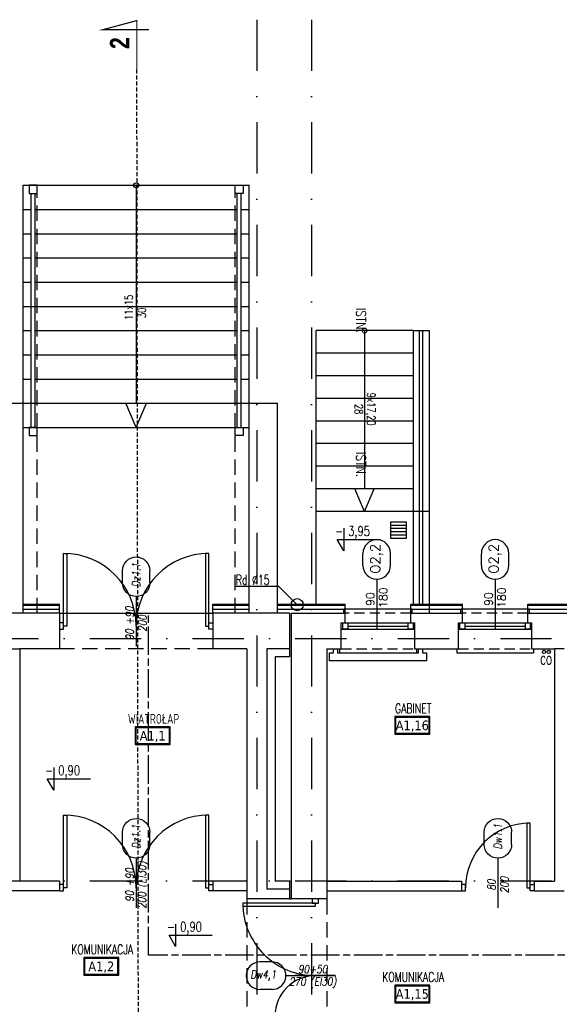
# Model space of a CAD drawing. Header units: millimetres. Extents: x 28600 to 181045, y -399112 to -163690.
# Tile 186 of 256: x 58643 to 59312, y -194794 to -193574. Entities that reach past the tile are written whole.
import ezdxf
from ezdxf.enums import TextEntityAlignment as Align

# ---------------------------------------------------------------- set-up
doc = ezdxf.new("R2010")
doc.units = ezdxf.units.MM
for name, pattern in [('CARKOVANA', [7.5, 5, -2.5]), ('CHAIN', [0.3543, 0.2362, -0.0295, 0.0591, -0.0295]), ('DASHDOT', [25.4, 12.7, -6.35, 0, -6.35]), ('HIDDEN', [9.525, 6.35, -3.175])]:
    doc.linetypes.add(name, pattern=pattern)
doc.layers.get('0').update_dxf_attribs({"color": 8})
for name, color, linetype in [('!! 0_ Istn-okna', 8, 'Continuous'), ('!! 0_ Istn-sciany', 8, 'Continuous'), ('!! 0_ Istn-widok', 8, 'Continuous'), ('!! 0_ Opis', 8, 'Continuous'), ('!! 0_Istn-armatura', 8, 'Continuous'), ('!! 0_Istn-cienka', 8, 'Continuous'), ('!! 0_Istn-drzwi', 8, 'Continuous'), ('!! 0_Opis_okna', 8, 'Continuous'), ('!! 0_Opis_pom', 8, 'Continuous'), ('!! 0_Widok', 8, 'Continuous'), ('!! 1_ tynk zewn  - nowy', 8, 'Continuous'), ('!! 1_droga ewakuacyjna', 8, 'CHAIN'), ('!! 1_Wyburzenia', 8, 'CARKOVANA'), ('!! 1_wydzieleni PPOŻ - nowe', 8, 'Continuous'), ('!! 2_ remont Ocieplenie', 8, 'ZIGZAG'), ('!! 2_drzwi opis', 8, 'Continuous'), ('!! 2_Opis_drzwi - remont', 8, 'Continuous'), ('0-osie-liniA', 8, 'DASHDOT')]:
    doc.layers.add(name, color=color, linetype=linetype)
doc.layers.add('!! 0_Istn-grzejniki', color=8, linetype='Continuous', plot=False)
doc.styles.add('50', font='ROMANS.shx', dxfattribs={"width": 0.8, "height": 10})
doc.styles.add('ARCHETYP', font='romans.shx', dxfattribs={"height": 15})
doc.styles.add('ARIAL', font='tahoma.ttf')
doc.styles.add('SIMPLEX', font='simplex.shx', dxfattribs={"width": 0.77})
doc.styles.add('STYLE7', font='ARIALNB.TTF')
doc.styles.add('TXT', font='simplex.shx')
doc.linetypes.add('ZIGZAG', pattern='A,0.00254,-5.08,[131,ltypeshp.shx,S=5.08,R=0,X=-5.08,Y=0],-10.16,[131,ltypeshp.shx,S=5.08,R=180,X=5.08,Y=0],-5.08', length=20.32254)

# ---------------------------------------------------------------- blocks, each defined once
blk = doc.blocks.new('1_ok-opis')
blk.add_line((0, 111.6), (0, 50))
for points in [[(-17, 128.6), (-17, 143.6)], [(17, 128.6), (17, 143.6)]]:
    blk.add_lwpolyline(points)
for centre, start, end in [((0, 143.6), 0, 180), ((0, 128.6), 180, 0)]:
    blk.add_arc(centre, 17, start, end)
at = {"style": 'ARCHETYP'}
for tag, height, rotation, p in [('NR', 12, 90, (0, 136.9)), ('NR', 12, 270, (0, 136.9)), ('SZEROKOŚĆ', 10, 270, (8, 78.3)), ('SZEROKOŚĆ', 10, 90, (-8, 78.3)), ('WYSOKOŚĆ', 10, 270, (-8, 78.3)), ('WYSOKOŚĆ', 10, 90, (8, 78.3))]:
    blk.add_attdef(tag, text='', height=height, rotation=rotation, dxfattribs=at).set_placement(p, align=Align.MIDDLE)
blk = doc.blocks.new('oznaczenie przekroi')
at = {"layer": '!! 0_ Opis', "color": 2, "const_width": 1.44}
blk.add_lwpolyline([(86028.2, -193636), (86028.2, -193575.1), (85986.1, -193586.4), (86043.4, -193586.4)], dxfattribs=at)
blk.add_lwpolyline([(86028.2, -193636), (86028.2, -193575.1), (85986.1, -193586.4), (86043.4, -193586.4)], dxfattribs=at)
at = {"layer": '!! 1_Wyburzenia'}
blk.add_lwpolyline([(86031.8, -195890.5), (86028.2, -193636)], dxfattribs=at)
at = {"layer": '!! 0_ Opis', "color": 9, "style": 'STYLE7', "text_generation_flag": 6, "width": 0.95}
blk.add_text('2', height=24, rotation=270, dxfattribs=at).set_placement((86018.8, -193610.3))

msp = doc.modelspace()

# ---------------------------------------------------------------- linework, layer by layer
at = {"layer": '!! 0_ Istn-okna'}
for points in [[(59041.56735, -194321.12813), (59132.56735, -194321.12813)], [(59041.56735, -194329.12813), (59132.56735, -194329.12813)], [(59049.56735, -194325.12813), (59124.56735, -194325.12813)], [(59186.56735, -194321.12813), (59277.56735, -194321.12813)], [(59186.56735, -194329.12813), (59277.56735, -194329.12813)], [(59194.56735, -194325.12813), (59269.56735, -194325.12813)]]:
    msp.add_lwpolyline(points, dxfattribs=at)
for points in [[(59043.56735, -194321.12813), (59049.56735, -194321.12813), (59049.56735, -194329.12813), (59043.56735, -194329.12813)], [(59124.56735, -194321.12813), (59130.56735, -194321.12813), (59130.56735, -194329.12813), (59124.56735, -194329.12813)], [(59188.56735, -194321.12813), (59194.56735, -194321.12813), (59194.56735, -194329.12813), (59188.56735, -194329.12813)], [(59269.56735, -194321.12813), (59275.56735, -194321.12813), (59275.56735, -194329.12813), (59269.56735, -194329.12813)]]:
    msp.add_lwpolyline(points, close=True, dxfattribs=at)
at = {"layer": '!! 0_ Istn-sciany'}
for p, q in [((58612.56735, -194049.12813), (58647.56735, -194049.12813)), ((58647.56735, -194309.12813), (58647.56735, -194049.12813)), ((58927.56735, -194309.12813), (58927.56735, -194049.12813)), ((58927.56735, -194049.12813), (58962.56735, -194049.12813)), ((58962.56735, -194309.12813), (58962.56735, -194049.12813)), ((58692.56735, -194309.12813), (58692.56735, -194353.12813)), ((58882.56735, -194309.12813), (58882.56735, -194353.12813)), ((58643.56735, -194353.12813), (58643.56735, -194641.12813)), ((58924.56735, -194353.12813), (58924.56735, -194641.12813)), ((58949.56735, -194353.12813), (58949.56735, -194651.12813)), ((58692.56735, -194641.12813), (58692.56735, -194653.12813)), ((58882.56735, -194641.12813), (58882.56735, -194653.12813)), ((58924.56735, -194653.12813), (58924.56735, -194663.12813))]:
    msp.add_line(p, q, dxfattribs=at)
for points in [[(58655.06735, -193789.12813), (58665.06735, -193789.12813), (58665.06735, -193779.12813), (58655.06735, -193779.12813)], [(58920.06735, -193789.12813), (58910.06735, -193789.12813), (58910.06735, -193779.12813), (58920.06735, -193779.12813)], [(58655.06735, -194089.12813), (58665.06735, -194089.12813), (58665.06735, -194079.12813), (58655.06735, -194079.12813)], [(58920.06735, -194089.12813), (58910.06735, -194089.12813), (58910.06735, -194079.12813), (58920.06735, -194079.12813)]]:
    msp.add_lwpolyline(points, close=True, dxfattribs=at)
for points in [[(58692.56735, -194309.12813), (58600.56735, -194309.12813)], [(58977.56735, -194309.12813), (58882.56735, -194309.12813)], [(58979.56735, -194309.12813), (59046.56735, -194309.12813)], [(58979.56735, -194309.12813), (58979.56735, -194663.12813)], [(59046.56735, -194321.12813), (59046.56735, -194309.12813)], [(59127.56735, -194309.12813), (59191.56735, -194309.12813)], [(59127.56735, -194321.12813), (59127.56735, -194309.12813)], [(59191.56735, -194321.12813), (59191.56735, -194309.12813)], [(59272.56735, -194309.12813), (59346.56735, -194309.12813)], [(59272.56735, -194321.12813), (59272.56735, -194309.12813)], [(59041.56735, -194321.12813), (59046.56735, -194321.12813)], [(59041.56735, -194353.12813), (59041.56735, -194321.12813)], [(59127.56735, -194321.12813), (59132.56735, -194321.12813)], [(59132.56735, -194353.12813), (59132.56735, -194321.12813)], [(59186.56735, -194321.12813), (59191.56735, -194321.12813)], [(59186.56735, -194353.12813), (59186.56735, -194321.12813)], [(59272.56735, -194321.12813), (59277.56735, -194321.12813)], [(59277.56735, -194353.12813), (59277.56735, -194321.12813)], [(58692.56735, -194353.12813), (58643.56735, -194353.12813)], [(58924.56735, -194353.12813), (58882.56735, -194353.12813)], [(58977.56735, -194353.12813), (58949.56735, -194353.12813)], [(59023.56735, -194353.12813), (59041.56735, -194353.12813)], [(59023.56735, -194353.12813), (59023.56735, -194641.12813)], [(59132.56735, -194353.12813), (59186.56735, -194353.12813)], [(59277.56735, -194353.12813), (59305.56735, -194353.12813)], [(59305.56735, -194353.12813), (59305.56735, -194641.12813)], [(58692.56735, -194641.12813), (58643.56735, -194641.12813)], [(58924.56735, -194641.12813), (58882.56735, -194641.12813)], [(59023.56735, -194641.12813), (59190.56735, -194641.12813)], [(59190.56735, -194641.12813), (59190.56735, -194653.12813)], [(59280.56735, -194641.12813), (59305.56735, -194641.12813)], [(59280.56735, -194641.12813), (59280.56735, -194653.12813)], [(58692.56735, -194653.12813), (58595.56735, -194653.12813)], [(58924.56735, -194653.12813), (58882.56735, -194653.12813)], [(58977.56735, -194651.12813), (58949.56735, -194651.12813)], [(59023.56735, -194653.12813), (59190.56735, -194653.12813)], [(59023.56735, -194653.12813), (59023.56735, -194663.12813)], [(59280.56735, -194653.12813), (59305.56735, -194653.12813)], [(58977.56735, -194663.12813), (58924.56735, -194663.12813)], [(59023.56735, -194663.12813), (58979.56735, -194663.12813)]]:
    msp.add_lwpolyline(points, dxfattribs=at)
at = {"layer": '!! 0_ Istn-widok'}
for p, q in [((58647.56735, -194049.12813), (58647.56735, -193779.12813)), ((58927.56735, -194049.12813), (58927.56735, -193779.12813)), ((58657.56735, -194079.12813), (58657.56735, -193789.12813)), ((58662.56735, -194079.12813), (58662.56735, -193789.12813)), ((58912.56735, -194079.12813), (58912.56735, -193789.12813)), ((58917.56735, -194079.12813), (58917.56735, -193789.12813)), ((58977.56735, -194309.12813), (58977.56735, -194363.12813))]:
    msp.add_line(p, q, dxfattribs=at)
at = {"layer": '!! 0_ Istn-widok', "linetype": 'HIDDEN', "ltscale": 3}
for p, q in [((58665.06735, -194309.12813), (58665.06735, -193779.12813)), ((58910.06735, -194309.12813), (58910.06735, -193779.12813)), ((58647.56735, -194049.12813), (58927.56735, -194049.12813))]:
    msp.add_line(p, q, dxfattribs=at)
at = {"layer": '!! 0_ Istn-widok'}
for points in [[(58647.56735, -193779.12813), (58927.56735, -193779.12813)], [(58787.56735, -193779.12813), (58787.56735, -194049.12813)], [(58647.56735, -193809.12813), (58657.56735, -193809.12813)], [(58662.56735, -193809.12813), (58912.56735, -193809.12813)], [(58917.56735, -193809.12813), (58927.56735, -193809.12813)], [(58647.56735, -193839.12813), (58657.56735, -193839.12813)], [(58662.56735, -193839.12813), (58912.56735, -193839.12813)], [(58917.56735, -193839.12813), (58927.56735, -193839.12813)], [(58647.56735, -193869.12813), (58657.56735, -193869.12813)], [(58662.56735, -193869.12813), (58912.56735, -193869.12813)], [(58917.56735, -193869.12813), (58927.56735, -193869.12813)], [(58647.56735, -193899.12813), (58657.56735, -193899.12813)], [(58662.56735, -193899.12813), (58912.56735, -193899.12813)], [(58917.56735, -193899.12813), (58927.56735, -193899.12813)], [(58647.56735, -193929.12813), (58912.56735, -193929.12813)], [(58917.56735, -193929.12813), (58927.56735, -193929.12813)], [(58647.56735, -193959.12813), (58657.56735, -193959.12813)], [(58662.56735, -193959.12813), (58912.56735, -193959.12813)], [(58917.56735, -193959.12813), (58927.56735, -193959.12813)], [(59130.47441, -193959.12813), (59010.47441, -193959.12813)], [(59010.47441, -194298.12813), (59010.47441, -193959.12813)], [(59070.47441, -193959.12813), (59070.47441, -194155.12813)], [(59130.47441, -193959.12813), (59130.47441, -194298.12813)], [(59150.47441, -193959.12813), (59150.47441, -194309.12813)], [(59130.47441, -193987.12813), (59010.47441, -193987.12813)], [(58647.56735, -193989.12813), (58657.56735, -193989.12813)], [(58662.56735, -193989.12813), (58912.56735, -193989.12813)], [(58917.56735, -193989.12813), (58927.56735, -193989.12813)], [(58647.56735, -194019.12813), (58657.56735, -194019.12813)], [(58662.56735, -194019.12813), (58912.56735, -194019.12813)], [(58917.56735, -194019.12813), (58927.56735, -194019.12813)], [(59130.47441, -194015.12813), (59010.47441, -194015.12813)], [(59130.47441, -194043.12813), (59010.47441, -194043.12813)], [(58647.56735, -194049.12813), (58657.56735, -194049.12813)], [(58662.56735, -194049.12813), (58912.56735, -194049.12813)], [(58917.56735, -194049.12813), (58927.56735, -194049.12813)], [(59130.47441, -194071.12813), (59010.47441, -194071.12813)], [(58647.56735, -194079.12813), (58927.56735, -194079.12813)], [(59130.47441, -194099.12813), (59010.47441, -194099.12813)], [(59130.47441, -194127.12813), (59010.47441, -194127.12813)], [(59130.47441, -194155.12813), (59010.47441, -194155.12813)], [(59150.47441, -194183.12813), (59010.47441, -194183.12813)], [(59129.56735, -194304.12813), (59044.56735, -194304.12813)], [(59044.56735, -194309.12813), (59044.56735, -194304.12813)], [(59129.56735, -194309.12813), (59129.56735, -194304.12813)], [(59274.56735, -194304.12813), (59189.56735, -194304.12813)], [(59189.56735, -194309.12813), (59189.56735, -194304.12813)], [(59274.56735, -194309.12813), (59274.56735, -194304.12813)], [(58692.56735, -194309.12813), (58882.56735, -194309.12813)], [(58631.56735, -194353.12813), (58643.56735, -194353.12813)], [(59039.56735, -194353.12813), (59039.56735, -194358.12813)], [(59134.56735, -194353.12813), (59134.56735, -194358.12813)], [(59184.56735, -194353.12813), (59184.56735, -194358.12813)], [(59279.56735, -194353.12813), (59279.56735, -194358.12813)], [(59317.56735, -194353.12813), (59305.56735, -194353.12813)], [(58959.56735, -194363.12813), (58959.56735, -194641.12813)], [(58977.56735, -194363.12813), (58959.56735, -194363.12813)], [(59039.56735, -194358.12813), (59134.56735, -194358.12813)], [(59184.56735, -194358.12813), (59279.56735, -194358.12813)], [(58924.56735, -194641.12813), (58924.56735, -194653.12813)], [(58977.56735, -194641.12813), (58959.56735, -194641.12813)], [(58977.56735, -194641.12813), (58977.56735, -194663.12813)], [(58977.56735, -194641.12813), (58979.56735, -194641.12813)], [(59023.56735, -194641.12813), (59023.56735, -194653.12813)], [(58977.56735, -194663.12813), (58979.56735, -194663.12813)]]:
    msp.add_lwpolyline(points, dxfattribs=at)
at = {"layer": '!! 0_ Istn-widok', "linetype": 'HIDDEN', "ltscale": 3}
for points in [[(58882.56735, -194353.12813), (58692.56735, -194353.12813)], [(58924.56735, -194663.12813), (58924.56735, -194813.12813)], [(59023.56735, -194663.12813), (59023.56735, -194813.12813)]]:
    msp.add_lwpolyline(points, dxfattribs=at)
at = {"layer": '!! 0_ Istn-widok'}
for centre, radius in [((58787.56735, -193779.12813), 3), ((59070.47441, -193959.12813), 3), ((58987.06735, -194298.62813), 7.5)]:
    msp.add_circle(centre, radius, dxfattribs=at)
at = {"layer": '!! 0_ Opis'}
for points in [[(59044.62165, -194204.02059), (59044.62165, -194232.02235)], [(59044.62165, -194232.02235), (59036.53823, -194218.02147)], [(59036.53823, -194218.02147), (59089.97244, -194218.02147)], [(58964.43015, -194275.99093), (58909.54482, -194275.99093)], [(58964.43015, -194275.99093), (58987.06735, -194298.62813)], [(58685.5928, -194500.38721), (58685.5928, -194528.38897)], [(58685.5928, -194528.38897), (58677.50938, -194514.38809)], [(58677.50938, -194514.38809), (58730.94359, -194514.38809)], [(58836.51972, -194694.15993), (58836.51972, -194722.1617)], [(58836.51972, -194722.1617), (58828.43631, -194708.16081)], [(58828.43631, -194708.16081), (58881.87051, -194708.16081)]]:
    msp.add_lwpolyline(points, dxfattribs=at)
at = {"layer": '!! 0_Istn-armatura'}
for centre in [(59292.56735, -194357.12813), (59298.56735, -194357.12813)]:
    msp.add_circle(centre, 2, dxfattribs=at)
at = {"layer": '!! 0_Istn-cienka'}
for points in [[(59138.47441, -194298.12813), (59138.47441, -193959.12813)], [(59142.47441, -194298.12813), (59142.47441, -193959.12813)], [(59122.54416, -194200.3829), (59102.54416, -194200.3829)], [(59122.54416, -194204.3829), (59102.54416, -194204.3829)], [(59122.54416, -194208.3829), (59102.54416, -194208.3829)], [(59122.54416, -194212.3829), (59102.54416, -194212.3829)]]:
    msp.add_lwpolyline(points, dxfattribs=at)
msp.add_lwpolyline([(59102.54416, -194216.3829), (59122.54416, -194216.3829), (59122.54416, -194196.3829), (59102.54416, -194196.3829)], close=True, dxfattribs=at)
at = {"layer": '!! 0_Istn-cienka', "linetype": 'HIDDEN', "ltscale": 2}
for points in [[(59127.56735, -194309.12813), (59046.56735, -194309.12813)], [(59272.56735, -194309.12813), (59191.56735, -194309.12813)], [(59041.56735, -194353.12813), (59132.56735, -194353.12813)], [(59186.56735, -194353.12813), (59277.56735, -194353.12813)]]:
    msp.add_lwpolyline(points, dxfattribs=at)
at = {"layer": '!! 0_Istn-drzwi'}
for points in [[(58701.56735, -194235.12813), (58701.56735, -194325.12813), (58697.56735, -194325.12813), (58697.56735, -194235.12813)], [(58873.56735, -194235.12813), (58873.56735, -194325.12813), (58877.56735, -194325.12813), (58877.56735, -194235.12813)], [(58697.56735, -194321.12813), (58692.56735, -194321.12813), (58692.56735, -194329.12813), (58697.56735, -194329.12813)], [(58877.56735, -194321.12813), (58882.56735, -194321.12813), (58882.56735, -194329.12813), (58877.56735, -194329.12813)], [(58701.56735, -194559.12813), (58701.56735, -194649.12813), (58697.56735, -194649.12813), (58697.56735, -194559.12813)], [(58873.56735, -194559.12813), (58873.56735, -194649.12813), (58877.56735, -194649.12813), (58877.56735, -194559.12813)], [(59271.56735, -194569.12813), (59271.56735, -194649.12813), (59275.56735, -194649.12813), (59275.56735, -194569.12813)], [(58697.56735, -194645.12813), (58692.56735, -194645.12813), (58692.56735, -194653.12813), (58697.56735, -194653.12813)], [(58877.56735, -194645.12813), (58882.56735, -194645.12813), (58882.56735, -194653.12813), (58877.56735, -194653.12813)], [(59195.56735, -194645.12813), (59190.56735, -194645.12813), (59190.56735, -194653.12813), (59195.56735, -194653.12813)], [(59275.56735, -194645.12813), (59280.56735, -194645.12813), (59280.56735, -194653.12813), (59275.56735, -194653.12813)], [(58919.56735, -194672.12813), (59009.56735, -194672.12813), (59009.56735, -194668.12813), (58919.56735, -194668.12813)], [(59013.56735, -194668.12813), (59013.56735, -194663.12813), (59005.56735, -194663.12813), (59005.56735, -194668.12813)]]:
    msp.add_lwpolyline(points, close=True, dxfattribs=at)
for points in [[(59235.56735, -194624.12813), (59235.56735, -194674.12813)], [(59034.56735, -194758.12813), (58984.56735, -194758.12813)]]:
    msp.add_lwpolyline(points, dxfattribs=at)
for centre, radius, start, end in [((58697.56735, -194325.12813), 90, 0.00000004, 90.00000004), ((58877.56735, -194325.12813), 90, 89.99999996, 179.99999996), ((58697.56735, -194649.12813), 90, 0.00000004, 90.00000004), ((58877.56735, -194649.12813), 90, 89.99999996, 179.99999996), ((59275.56735, -194649.12813), 80, 89.99999996, 179.99999996), ((59009.56735, -194668.12813), 90, 179.99999996, 269.99999996), ((59009.56735, -194808.12813), 50, 90.00000004, 180.00000004)]:
    msp.add_arc(centre, radius, start, end, dxfattribs=at)
at = {"layer": '!! 0_Istn-grzejniki'}
msp.add_lwpolyline([(59142.06735, -194353.12813), (59142.06735, -194358.12813), (59147.06735, -194358.12813), (59147.06735, -194368.12813), (59027.06735, -194368.12813), (59027.06735, -194358.12813), (59032.06735, -194358.12813), (59032.06735, -194353.12813), (59037.06735, -194353.12813), (59037.06735, -194358.12813), (59137.06735, -194358.12813), (59137.06735, -194353.12813)], close=True, dxfattribs=at)
at = {"layer": '!! 0_Opis_pom', "ltscale": 0.7}
for points in [[(59107.78925, -194458.96429), (59151.30925, -194458.96429), (59151.30925, -194437.20429), (59107.78925, -194437.20429)], [(59108.87725, -194457.87629), (59150.22125, -194457.87629), (59150.22125, -194438.29229), (59108.87725, -194438.29229)], [(58786.30672, -194471.82161), (58829.82672, -194471.82161), (58829.82672, -194450.06161), (58786.30672, -194450.06161)], [(58787.39472, -194470.73361), (58828.73872, -194470.73361), (58828.73872, -194451.14961), (58787.39472, -194451.14961)], [(58722.66262, -194757.502), (58766.18262, -194757.502), (58766.18262, -194735.742), (58722.66262, -194735.742)], [(58723.75062, -194756.414), (58765.09462, -194756.414), (58765.09462, -194736.83), (58723.75062, -194736.83)], [(59107.78925, -194791.61348), (59151.30925, -194791.61348), (59151.30925, -194769.85348), (59107.78925, -194769.85348)], [(59108.87725, -194790.52548), (59150.22125, -194790.52548), (59150.22125, -194770.94148), (59108.87725, -194770.94148)]]:
    msp.add_lwpolyline(points, close=True, dxfattribs=at)
at = {"layer": '!! 0_Widok'}
for points in [[(58787.56735, -194079.12813), (58774.68343, -194049.12813)], [(58787.56735, -194079.12813), (58800.45126, -194049.12813)], [(59070.47441, -194183.12813), (59058.44942, -194155.12813)], [(59070.47441, -194183.12813), (59082.49939, -194155.12813)]]:
    msp.add_lwpolyline(points, dxfattribs=at)
at = {"layer": '!! 1_ tynk zewn  - nowy'}
for points in [[(59130.47441, -193959.12813), (59150.47441, -193959.12813)], [(58647.56735, -194298.12813), (58692.56735, -194298.12813)], [(58647.56735, -194299.12813), (58692.56735, -194299.12813)], [(58692.56735, -194309.12813), (58692.56735, -194298.12813)], [(58882.56735, -194298.12813), (58927.56735, -194298.12813)], [(58882.56735, -194309.12813), (58882.56735, -194298.12813)], [(58882.56735, -194299.12813), (58927.56735, -194299.12813)], [(58962.56735, -194298.12813), (59046.56735, -194298.12813)], [(58962.56735, -194299.12813), (59046.56735, -194299.12813)], [(59046.56735, -194309.12813), (59046.56735, -194298.12813)], [(59127.56735, -194298.12813), (59191.56735, -194298.12813)], [(59127.56735, -194309.12813), (59127.56735, -194298.12813)], [(59127.56735, -194299.12813), (59191.56735, -194299.12813)], [(59191.56735, -194309.12813), (59191.56735, -194298.12813)], [(59272.56735, -194298.12813), (59346.56735, -194298.12813)], [(59272.56735, -194309.12813), (59272.56735, -194298.12813)], [(59272.56735, -194299.12813), (59346.56735, -194299.12813)]]:
    msp.add_lwpolyline(points, dxfattribs=at)
at = {"layer": '!! 1_droga ewakuacyjna', "ltscale": 150}
msp.add_lwpolyline([(59464.55043, -194926.32251), (59464.55043, -194732.92749), (58803.00985, -194732.92749), (58803.00985, -194309.12813)], dxfattribs=at)
at = {"layer": '!! 1_wydzieleni PPOŻ - nowe'}
msp.add_lwpolyline([(59305.56735, -194653.12813), (59317.56735, -194653.12813)], dxfattribs=at)
at = {"layer": '!! 2_ remont Ocieplenie', "linetype": 'ZIGZAG', "ltscale": 0.75}
for points in [[(58647.56735, -194304.12813), (58692.56735, -194304.12813)], [(58882.56735, -194304.12813), (58927.56735, -194304.12813)], [(58962.56735, -194304.12813), (59046.56735, -194304.12813)], [(59127.56735, -194304.12813), (59191.56735, -194304.12813)], [(59272.56735, -194304.12813), (59346.56735, -194304.12813)]]:
    msp.add_lwpolyline(points, dxfattribs=at)
at = {"layer": '!! 2_Opis_drzwi - remont'}
for points in [[(58787.56735, -194300.12813), (58787.56735, -194350.12813)], [(58787.56735, -194624.12813), (58787.56735, -194674.12813)]]:
    msp.add_lwpolyline(points, dxfattribs=at)
at = {"layer": '0-osie-liniA', "ltscale": 5}
for points in [[(58937.06735, -193574.01351), (58937.06735, -195932.49413)], [(59004.56735, -193574.01351), (59004.56735, -195932.49413)], [(57459.18613, -194340.62813), (64244.14073, -194340.62813)], [(57459.11355, -194640.62813), (64262.14073, -194640.62813)]]:
    msp.add_lwpolyline(points, dxfattribs=at)

# ---------------------------------------------------------------- block references
at = {"layer": '!! 0_Opis_okna'}
ref = msp.add_blockref('1_ok-opis', (59085.47209, -194378.65429), dxfattribs=at)
ref.add_attrib('WYSOKOŚĆ', '180', dxfattribs={"layer": '0', "height": 10, "rotation": 90, "style": 'ARCHETYP'}).set_placement((59093.47209, -194289.93388), align=Align.MIDDLE)
ref.add_attrib('SZEROKOŚĆ', '90', dxfattribs={"layer": '0', "height": 10, "rotation": 90, "style": 'ARCHETYP'}).set_placement((59077.47209, -194291.70734), align=Align.MIDDLE)
ref.add_attrib('NR', 'O2,2', dxfattribs={"layer": '0', "height": 12, "rotation": 90, "style": 'ARCHETYP'}).set_placement((59085.47209, -194241.75285), align=Align.MIDDLE)
ref = msp.add_blockref('1_ok-opis', (59232.06735, -194378.65429), dxfattribs=at)
ref.add_attrib('WYSOKOŚĆ', '180', dxfattribs={"layer": '0', "height": 10, "rotation": 90, "style": 'ARCHETYP'}).set_placement((59240.06735, -194289.93388), align=Align.MIDDLE)
ref.add_attrib('SZEROKOŚĆ', '90', dxfattribs={"layer": '0', "height": 10, "rotation": 90, "style": 'ARCHETYP'}).set_placement((59224.06735, -194291.70734), align=Align.MIDDLE)
ref.add_attrib('NR', 'O2,2', dxfattribs={"layer": '0', "height": 12, "rotation": 90, "style": 'ARCHETYP'}).set_placement((59232.06735, -194241.75285), align=Align.MIDDLE)
at = {"layer": '!! 1_Wyburzenia'}
msp.add_blockref('oznaczenie przekroi', (-27239.68678, 0), dxfattribs=at)
at = {"layer": '!! 2_drzwi opis'}
ref = msp.add_blockref('1_ok-opis', (58787.56735, -194400.12813), dxfattribs=dict(at, xscale=-1, rotation=359.9999963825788))
ref.add_attrib('WYSOKOŚĆ', '90 +90', dxfattribs={"layer": '0', "height": 10, "rotation": 89.99999638, "style": '50', "oblique": 10, "width": 0.8}).set_placement((58779.56735, -194321.83728), align=Align.MIDDLE)
ref.add_attrib('SZEROKOŚĆ', '200', dxfattribs={"layer": '0', "height": 10, "rotation": 89.99999638, "style": '50', "oblique": 10, "width": 0.8}).set_placement((58795.56735, -194321.83728), align=Align.MIDDLE)
ref.add_attrib('NR', 'Dz1.1', dxfattribs={"layer": '0', "height": 10, "rotation": 89.99999638, "style": '50', "oblique": 10, "width": 0.8}).set_placement((58787.56735, -194261.92099), align=Align.MIDDLE)
ref = msp.add_blockref('1_ok-opis', (58787.56735, -194724.12813), dxfattribs=dict(at, xscale=-1, rotation=359.9999963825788))
ref.add_attrib('WYSOKOŚĆ', '90 +90', dxfattribs={"layer": '0', "height": 10, "rotation": 89.99999638, "style": '50', "oblique": 10, "width": 0.8}).set_placement((58779.56735, -194645.83728), align=Align.MIDDLE)
ref.add_attrib('SZEROKOŚĆ', '200 (EI30)', dxfattribs={"layer": '0', "height": 10, "rotation": 89.99999638, "style": '50', "oblique": 10, "width": 0.8}).set_placement((58795.56735, -194645.83728), align=Align.MIDDLE)
ref.add_attrib('NR', 'Dz1.1', dxfattribs={"layer": '0', "height": 10, "rotation": 89.99999638, "style": '50', "oblique": 10, "width": 0.8}).set_placement((58787.56735, -194585.92099), align=Align.MIDDLE)
ref = msp.add_blockref('1_ok-opis', (59235.56735, -194724.12813), dxfattribs=dict(at, xscale=-1, rotation=359.9999963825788))
ref.add_attrib('WYSOKOŚĆ', '80', dxfattribs={"layer": '0', "height": 10, "rotation": 89.99999638, "style": '50', "oblique": 10, "width": 0.8}).set_placement((59227.56735, -194645.83728), align=Align.MIDDLE)
ref.add_attrib('SZEROKOŚĆ', '200', dxfattribs={"layer": '0', "height": 10, "rotation": 89.99999638, "style": '50', "oblique": 10, "width": 0.8}).set_placement((59243.56735, -194645.83728), align=Align.MIDDLE)
ref.add_attrib('NR', 'Dw1.1', dxfattribs={"layer": '0', "height": 10, "rotation": 89.99999638, "style": '50', "oblique": 10, "width": 0.8}).set_placement((59235.56735, -194585.92099), align=Align.MIDDLE)
ref = msp.add_blockref('1_ok-opis', (59084.56656, -194758.12813), dxfattribs=dict(at, rotation=90.00000361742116))
ref.add_attrib('WYSOKOŚĆ', '90+50', dxfattribs={"layer": '0', "height": 10, "rotation": 0.00000362, "style": '50', "oblique": 10, "width": 0.8}).set_placement((59006.27571, -194750.12813), align=Align.MIDDLE)
ref.add_attrib('SZEROKOŚĆ', '270 (EI30)', dxfattribs={"layer": '0', "height": 10, "rotation": 0.00000362, "style": '50', "oblique": 10, "width": 0.8}).set_placement((59006.27571, -194766.12813), align=Align.MIDDLE)
ref.add_attrib('NR', 'Dw4,1', dxfattribs={"layer": '0', "height": 10, "rotation": 0.00000362, "style": '50', "oblique": 10, "width": 0.8}).set_placement((58945.08962, -194758.12813), align=Align.MIDDLE)

# ---------------------------------------------------------------- texts
at = {"layer": '!! 0_ Opis'}
for s, height, rotation, style, width, p in [('11x15', 10, 90, 'SIMPLEX', 0.75, (58783.53306, -193945.92653)), ('30', 10, 90, 'SIMPLEX', 0.75, (58799.68413, -193943.60688)), ('ISTN.', 12, 270, 'ARCHETYP', 0.8, (59060.09006, -193930.72977)), ('9x17,20', 10, 270, 'SIMPLEX', 0.75, (59073.7839, -194035.98259)), ('28', 10, 270, 'SIMPLEX', 0.75, (59058.35763, -194049.98508)), ('ISTN.', 12, 270, 'ARCHETYP', 0.8, (59060.09006, -194109.22977)), ('Rd %%C15', 12, 359.99999996, 'ARCHETYP', 0.7, (58911.02914, -194273.81754))]:
    msp.add_text(s, height=height, rotation=rotation, dxfattribs=dict(at, style=style, width=width)).set_placement(p)
at = {"layer": '!! 0_ Opis', "style": 'SIMPLEX', "width": 0.75}
for s, p in [('- 3,95', (59033.9342, -194213.44335)), ('- 0,90', (58674.90535, -194509.80997)), ('- 0,90', (58825.83227, -194703.5827))]:
    msp.add_text(s, height=12, dxfattribs=at).set_placement(p)
at = {"layer": '!! 0_Istn-armatura', "style": 'ARCHETYP', "width": 0.8}
msp.add_text('CO', height=10, rotation=0.00000004, dxfattribs=at).set_placement((59287.89234, -194372.54815))
at = {"layer": '!! 0_Opis_pom', "ltscale": 0.7, "style": 'TXT', "width": 0.7}
for s, p in [('GABINET', (59130.66439, -194433.15798)), ('WIATROŁAP', (58809.18185, -194446.01529)), ('KOMUNIKACJA', (58745.53775, -194731.69569)), ('KOMUNIKACJA', (59130.66439, -194765.80717))]:
    msp.add_text(s, height=12, dxfattribs=at).set_placement(p, align=Align.CENTER)
at = {"layer": '!! 0_Opis_pom', "ltscale": 0.7, "style": 'ARIAL'}
for tag, p in [('A1,16', (59129.54925, -194448.08429)), ('A1,1', (58808.06672, -194460.94161)), ('A1,2', (58744.42262, -194746.622)), ('A1,15', (59129.54925, -194780.73348))]:
    msp.add_attdef(tag, text='', height=11.968, dxfattribs=at).set_placement(p, align=Align.MIDDLE_CENTER)

doc.saveas('drawing.dxf')
